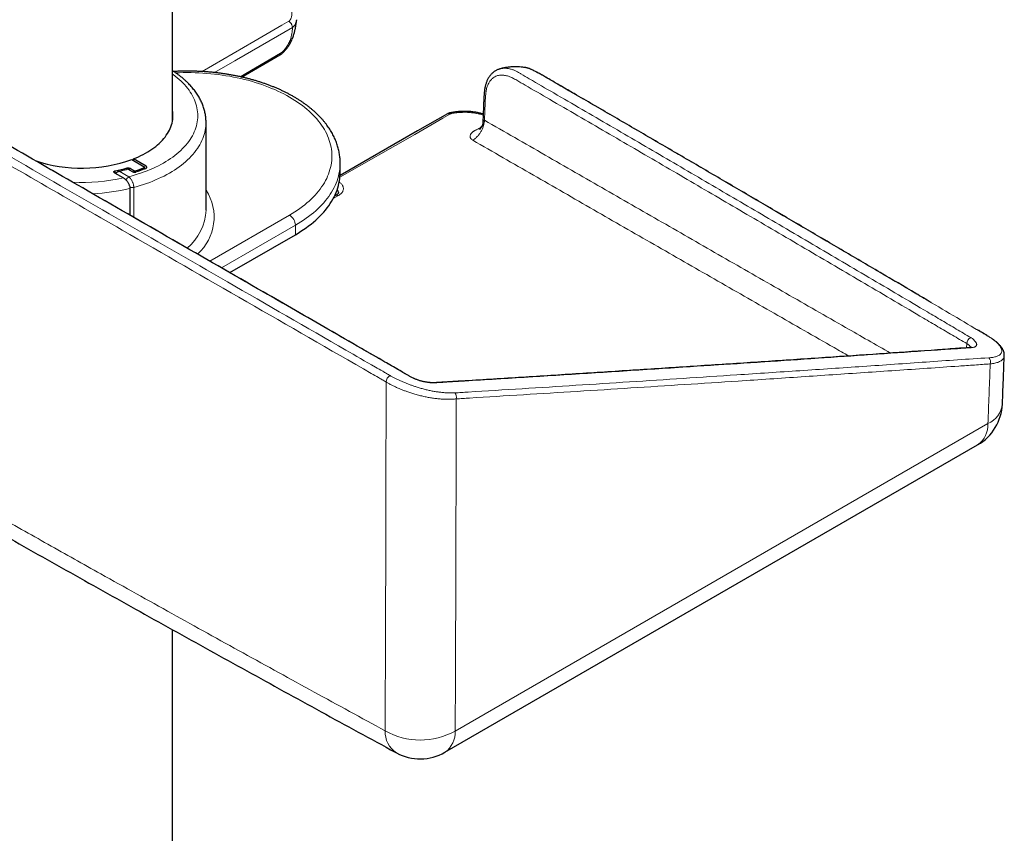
# Model space of a CAD drawing. Header units: millimetres. Extents: x 8 to 1465, y 12 to 1156.
# Tile 82 of 168: x 1263 to 1382, y 190 to 289. Entities that reach past the tile are written whole.
import ezdxf

# ---------------------------------------------------------------- set-up
doc = ezdxf.new("R2010")
doc.units = ezdxf.units.MM

msp = doc.modelspace()

# ---------------------------------------------------------------- linework, layer by layer
at = {"color": 7, "linetype": 'Continuous', "lineweight": 30}
for p, q in [((1281.48, 276.3), (1281.48, 438.53)), ((1289.83, 281.58), (1294.45, 284.26)), ((1314.73, 277.12), (1314.73, 277.11)), ((1285.53, 265.48), (1285.53, 276.09)), ((1276.55, 271.59), (1278.04, 270.73)), ((1278.28, 270.79), (1276.75, 271.67)), ((1276.78, 270.24), (1276.25, 270.55)), ((1278.08, 270.46), (1278.08, 270.67)), ((1301.75, 270.05), (1301.75, 271.19)), ((1274.45, 269.99), (1275.54, 269.36)), ((1276.23, 270.36), (1276.66, 270.11)), ((1276.31, 268.1), (1276.31, 264.87)), ((1301.24, 267.26), (1301.06, 267.16)), ((1301.24, 267.26), (1301.23, 267.26)), ((1285.53, 265.48), (1285.53, 265.48)), ((1288.39, 257.91), (1296.34, 262.5)), ((1310, 245.45), (1309.63, 245.67)), ((1314.43, 199.85), (1378.87, 237.05)), ((1281.48, 135.89), (1281.48, 214.69))]:
    msp.add_line(p, q, dxfattribs=at)
at = {"color": 252, "linetype": 'Continuous', "lineweight": 0}
for p, q in [((1294.55, 284.47), (1289.64, 281.62)), ((1275.96, 270.41), (1275.96, 270.57)), ((1276.25, 270.55), (1276.25, 270.35)), ((1278.01, 270.44), (1278.02, 270.6)), ((1278.28, 270.79), (1278.28, 270.54)), ((1274.55, 270.23), (1274.55, 269.94)), ((1275.03, 270.19), (1276.19, 269.52)), ((1276.78, 270.07), (1276.78, 270.24)), ((1276.96, 270.22), (1276.96, 270.07)), ((1276.78, 268.22), (1276.78, 264.6)), ((1301.54, 267.23), (1300.92, 266.87)), ((1301.14, 267.21), (1301.14, 267.32)), ((1285.98, 259.3), (1295.63, 264.86)), ((1296.34, 263.64), (1287.4, 258.48)), ((1296.34, 262.5), (1296.34, 263.64)), ((1377.54, 248.8), (1377.56, 249.31)), ((1380.28, 250.13), (1380.31, 250.11)), ((1315.67, 202.43), (1380.11, 239.63))]:
    msp.add_line(p, q, dxfattribs=at)
at = {"color": 252, "linetype": 'Continuous', "lineweight": 0, "flags": 128}
for points in [[(1295.54, 288.33), (1294.7, 287.84), (1291.31, 285.87), (1285.06, 282.24)], [(1286.56, 282.12), (1289.03, 283.55), (1289.2, 283.65), (1295.97, 287.58)], [(1276.19, 269.52), (1276.58, 269.62), (1276.96, 269.73), (1277.33, 269.85), (1277.7, 269.97), (1278.06, 270.1), (1278.41, 270.23), (1278.76, 270.37), (1279.1, 270.52), (1279.43, 270.67), (1279.76, 270.83), (1280.07, 271), (1280.38, 271.16), (1280.67, 271.34), (1280.96, 271.52), (1281.24, 271.7), (1281.51, 271.89), (1281.77, 272.09), (1282.01, 272.29), (1282.25, 272.49), (1282.48, 272.7), (1282.69, 272.91), (1282.9, 273.12), (1283.09, 273.34), (1283.27, 273.56), (1283.44, 273.79), (1283.6, 274.01), (1283.74, 274.24), (1283.88, 274.48), (1284, 274.71), (1284.11, 274.95), (1284.21, 275.19), (1284.29, 275.43), (1284.36, 275.67), (1284.42, 275.91), (1284.47, 276.15), (1284.5, 276.4), (1284.52, 276.64), (1284.53, 276.89), (1284.52, 277.13), (1284.5, 277.38), (1284.47, 277.62), (1284.43, 277.87), (1284.37, 278.11), (1284.3, 278.35), (1284.22, 278.59), (1284.13, 278.83), (1284.02, 279.07), (1283.9, 279.3), (1283.77, 279.53), (1283.62, 279.76), (1283.47, 279.99), (1283.3, 280.22), (1283.12, 280.44), (1282.93, 280.66), (1282.73, 280.87), (1282.51, 281.08), (1282.29, 281.29), (1282.05, 281.5), (1281.81, 281.69), (1281.55, 281.89), (1281.48, 281.94)], [(1295.63, 264.86), (1295.96, 265.06), (1296.28, 265.26), (1296.59, 265.47), (1296.89, 265.68), (1297.19, 265.89), (1297.47, 266.11), (1297.74, 266.34), (1298, 266.57), (1298.25, 266.8), (1298.49, 267.04), (1298.72, 267.28), (1298.93, 267.52), (1299.14, 267.77), (1299.33, 268.02), (1299.51, 268.27), (1299.68, 268.52), (1299.84, 268.78), (1299.98, 269.04), (1300.12, 269.31), (1300.24, 269.57), (1300.35, 269.84), (1300.44, 270.1), (1300.52, 270.37), (1300.59, 270.64), (1300.65, 270.92), (1300.7, 271.19), (1300.73, 271.46), (1300.75, 271.73), (1300.75, 272.01), (1300.75, 272.28), (1300.73, 272.55), (1300.7, 272.83), (1300.65, 273.1), (1300.59, 273.37), (1300.52, 273.64), (1300.44, 273.91), (1300.35, 274.18), (1300.24, 274.45), (1300.12, 274.71), (1299.98, 274.97), (1299.84, 275.23), (1299.68, 275.49), (1299.51, 275.75), (1299.33, 276), (1299.14, 276.25), (1298.93, 276.5), (1298.72, 276.74), (1298.49, 276.98), (1298.25, 277.22), (1298, 277.45), (1297.74, 277.68), (1297.47, 277.9), (1297.19, 278.12), (1296.89, 278.34), (1296.59, 278.55), (1296.28, 278.75), (1295.96, 278.96), (1295.63, 279.15), (1295.29, 279.34), (1294.94, 279.53), (1294.58, 279.71), (1294.22, 279.88), (1293.85, 280.05), (1293.46, 280.21), (1293.08, 280.37), (1292.68, 280.52), (1292.28, 280.66), (1291.87, 280.8), (1291.45, 280.93), (1291.03, 281.06), (1290.6, 281.18), (1290.17, 281.29), (1289.73, 281.39), (1289.29, 281.49), (1288.84, 281.58), (1288.39, 281.67), (1287.94, 281.74), (1287.48, 281.81), (1287.02, 281.87), (1286.55, 281.93), (1286.09, 281.98), (1285.62, 282.02), (1285.15, 282.05), (1284.67, 282.08), (1284.2, 282.1), (1283.73, 282.11), (1283.25, 282.11), (1282.78, 282.11), (1282.31, 282.1), (1281.86, 282.08)], [(1315.02, 277.09), (1314.17, 276.6), (1310.77, 274.64), (1301.72, 269.46)], [(1285.53, 276.09), (1285.52, 275.89), (1285.51, 275.64), (1285.48, 275.38), (1285.43, 275.13), (1285.38, 274.88), (1285.31, 274.62), (1285.23, 274.37), (1285.13, 274.12), (1285.03, 273.88), (1284.91, 273.63), (1284.78, 273.39), (1284.63, 273.15), (1284.48, 272.91), (1284.31, 272.67), (1284.13, 272.44), (1283.94, 272.21), (1283.73, 271.99), (1283.52, 271.76), (1283.29, 271.55), (1283.06, 271.33), (1282.81, 271.12), (1282.55, 270.91), (1282.28, 270.71), (1282, 270.52), (1281.71, 270.32), (1281.41, 270.14), (1281.11, 269.95), (1280.79, 269.78), (1280.46, 269.6), (1280.13, 269.44), (1279.79, 269.28), (1279.43, 269.12), (1279.08, 268.98), (1278.71, 268.83), (1278.34, 268.7), (1277.96, 268.57), (1277.57, 268.45), (1277.18, 268.33), (1276.78, 268.22)], [(1301.75, 271.19), (1301.75, 270.98), (1301.73, 270.7), (1301.71, 270.42), (1301.66, 270.14), (1301.61, 269.86), (1301.54, 269.58), (1301.46, 269.3), (1301.37, 269.02), (1301.26, 268.75), (1301.14, 268.47), (1301.01, 268.2), (1300.87, 267.93), (1300.72, 267.66), (1300.55, 267.4), (1300.37, 267.14), (1300.18, 266.88), (1299.97, 266.62), (1299.76, 266.37), (1299.53, 266.12), (1299.3, 265.87), (1299.05, 265.63), (1298.79, 265.39), (1298.52, 265.16), (1298.24, 264.93), (1297.94, 264.7), (1297.64, 264.48), (1297.33, 264.26), (1297.01, 264.05), (1296.68, 263.84), (1296.34, 263.64)], [(1378.05, 248.82), (1377.98, 248.83), (1377.93, 248.83)], [(1313.43, 244.58), (1313.36, 244.58), (1313.34, 244.58)]]:
    msp.add_lwpolyline(points, dxfattribs=at)
at = {"color": 7, "linetype": 'Continuous', "lineweight": 30, "flags": 128}
for points in [[(1276.75, 271.67), (1277.06, 271.8), (1277.36, 271.93), (1277.65, 272.07), (1277.93, 272.21), (1278.21, 272.36), (1278.48, 272.52), (1278.73, 272.68), (1278.98, 272.85), (1279.22, 273.02), (1279.44, 273.19), (1279.66, 273.37), (1279.87, 273.55), (1280.06, 273.74), (1280.24, 273.93), (1280.41, 274.13), (1280.57, 274.32), (1280.72, 274.53), (1280.86, 274.73), (1280.98, 274.94), (1281.09, 275.14), (1281.19, 275.36), (1281.28, 275.57), (1281.35, 275.78), (1281.41, 276), (1281.46, 276.22), (1281.5, 276.43), (1281.52, 276.65), (1281.53, 276.87), (1281.52, 277.09), (1281.5, 277.31), (1281.48, 277.51)], [(1314.73, 277.12), (1311.12, 275.05), (1301.74, 269.66)], [(1296.34, 262.5), (1296.68, 262.7), (1297.01, 262.91), (1297.33, 263.12), (1297.64, 263.34), (1297.94, 263.56), (1298.24, 263.79), (1298.52, 264.02), (1298.79, 264.25), (1299.05, 264.49), (1299.3, 264.73), (1299.53, 264.98), (1299.76, 265.23), (1299.97, 265.48), (1300.18, 265.74), (1300.37, 266), (1300.55, 266.26), (1300.72, 266.52), (1300.87, 266.79), (1301.01, 267.06), (1301.14, 267.33), (1301.26, 267.61), (1301.37, 267.88), (1301.46, 268.16), (1301.54, 268.44), (1301.61, 268.72), (1301.66, 269), (1301.71, 269.28), (1301.73, 269.56), (1301.75, 269.84), (1301.75, 270.05)]]:
    msp.add_lwpolyline(points, dxfattribs=at)
at = {"color": 7, "linetype": 'Continuous', "lineweight": 30}
for centre, radius, start, end in [((1270.52, 288.46), 17.91, 251.6218, 289.6717), ((1271, 287.99), 18.11, 281.3112, 285.9148), ((1271.04, 288.08), 18.33, 282.5858, 285.3265), ((1271.81, 286.31), 16.89, 287.7524, 291.556), ((1271.84, 286.45), 17.16, 287.546, 291.8835), ((1375.87, 242.25), 6, 299.9973, 357.6638), ((1311.43, 205.05), 6, 241.4435, 299.9973)]:
    msp.add_arc(centre, radius, start, end, dxfattribs=at)
at = {"color": 252, "linetype": 'Continuous', "lineweight": 0}
for centre, radius, start, end in [((1270.54, 292.33), 23.5, 267.2077, 282.2852), ((1276.61, 268.87), 0.769, 122.571, 163.2996), ((1270.64, 291.92), 24.49, 272.733, 283.3958), ((1276.57, 269.01), 0.819, 250.3918, 284.6673), ((1280.52, 264.62), 5.98, 311.733, 33.0361), ((1301.36, 266.99), 0.297, 54.2313, 114.817), ((1279.17, 265.77), 6.37, 309.7369, 357.3262), ((1294.81, 263.57), 1.53, 2.5201, 57.4799), ((1378.44, 249.28), 0.872, 117.2731, 178.3334), ((1379.71, 247.1), 0.719, 340.3443, 44.4664), ((1308.2, 244.62), 0.906, 115.5118, 176.905), ((1315.09, 242.85), 0.73, 341.9006, 42.7859), ((1378.87, 242.38), 3.02, 294.2915, 352.7968), ((1377.18, 239.45), 2.93, 305.1268, 3.4594), ((1311.45, 210.07), 8.73, 240.7587, 298.8967), ((1310.26, 202.34), 3.07, 177.8404, 236.4764), ((1312.74, 202.25), 2.93, 305.1268, 3.4594)]:
    msp.add_arc(centre, radius, start, end, dxfattribs=at)
at = {"color": 7, "linetype": 'Continuous', "lineweight": 30}
msp.add_ellipse((1270.53, 465.43), major_axis=(7.74, 1033.73), ratio=0.007557, start_param=4.523705, end_param=4.523895, dxfattribs=at)
at = {"color": 252, "linetype": 'Continuous', "lineweight": 0}
for points, knots in [([(1294.77, 291.08), (1294.86, 291.03), (1295.04, 290.92), (1295.27, 290.73), (1295.47, 290.52), (1295.63, 290.31), (1295.76, 290.08), (1295.86, 289.83), (1295.92, 289.57), (1295.93, 289.29), (1295.9, 289.04), (1295.85, 288.82), (1295.79, 288.66), (1295.73, 288.53), (1295.67, 288.45), (1295.61, 288.38), (1295.57, 288.35), (1295.54, 288.33)], [0, 0, 0, 0, 0.0775258, 0.1553185, 0.2329178, 0.3129898, 0.3932611, 0.4733739, 0.5685686, 0.6640073, 0.7592308, 0.8217997, 0.8843458, 0.9221356, 0.9598805, 0.9800277, 1, 1, 1, 1]), ([(1295.97, 287.58), (1295.97, 287.58), (1296, 287.6), (1296.06, 287.65), (1296.13, 287.72), (1296.2, 287.79), (1296.28, 287.9), (1296.35, 288.03), (1296.41, 288.17), (1296.45, 288.3), (1296.49, 288.41), (1296.49, 288.49), (1296.5, 288.52)], [0, 0, 0, 0, 0.000033, 0.077456, 0.156466, 0.229215, 0.314347, 0.502845, 0.629263, 0.756025, 0.908627, 1, 1, 1, 1]), ([(1234.29, 287.84), (1238.78, 285.25), (1247.75, 280.07), (1265.7, 269.72), (1283.92, 259.21), (1298.85, 250.6), (1305.11, 246.99), (1306.76, 246.05), (1307.36, 245.7), (1307.66, 245.53), (1307.81, 245.44)], [0, 0, 0, 0, 0.183043, 0.366085, 0.732171, 0.92685, 0.975521, 0.98776, 0.993879, 1, 1, 1, 1]), ([(1309.63, 245.67), (1309.6, 245.68), (1309.43, 245.79), (1308.95, 246.06), (1307.9, 246.67), (1306.41, 247.53), (1304.02, 248.9), (1292.68, 255.43), (1269.95, 268.53), (1248.42, 280.95), (1236.44, 287.87)], [0, 0, 0, 0, 0.0010672, 0.0071882, 0.0194306, 0.0438941, 0.0683575, 0.1172845, 0.508677, 1, 1, 1, 1]), ([(1295.97, 287.58), (1295.97, 287.45), (1295.97, 287.21), (1295.92, 286.84), (1295.85, 286.49), (1295.76, 286.17), (1295.64, 285.88), (1295.52, 285.62), (1295.39, 285.38), (1295.24, 285.15), (1295.08, 284.94), (1294.91, 284.75), (1294.73, 284.59), (1294.61, 284.51), (1294.55, 284.47)], [0, 0, 0, 0, 0.1324795, 0.2350108, 0.3374626, 0.4388222, 0.5137946, 0.5876639, 0.6601489, 0.7310227, 0.8001759, 0.8677099, 0.9340406, 1, 1, 1, 1]), ([(1161.59, 286.51), (1164.62, 284.66), (1170.69, 280.97), (1179.79, 275.47), (1188.9, 270), (1198, 264.58), (1207.11, 259.19), (1216.21, 253.84), (1225.32, 248.53), (1233.52, 243.78), (1240.82, 239.57), (1247.21, 235.91), (1253.61, 232.26), (1260.01, 228.64), (1266.4, 225.03), (1273.53, 221.03), (1281.4, 216.64), (1290, 211.87), (1298.6, 207.14), (1304.33, 204.02), (1307.19, 202.46)], [0, 0, 0, 0, 0.062493, 0.124986, 0.18748, 0.249973, 0.312479, 0.374986, 0.437493, 0.5, 0.54393, 0.587861, 0.631791, 0.675724, 0.719657, 0.76359, 0.822691, 0.881792, 0.940896, 1, 1, 1, 1]), ([(1307.3, 244.67), (1307.15, 244.76), (1306.85, 244.94), (1306.26, 245.28), (1300.79, 248.43), (1290.44, 254.38), (1273.47, 264.16), (1254.57, 275.05), (1240.7, 283.05), (1233.77, 287.06)], [0, 0, 0, 0, 0.006085, 0.012172, 0.024344, 0.229213, 0.434081, 0.717041, 1, 1, 1, 1]), ([(1294.55, 284.47), (1294.54, 284.43), (1294.53, 284.36), (1294.49, 284.29), (1294.46, 284.27), (1294.45, 284.26)], [0, 0, 0, 0, 0.4931524, 0.7578448, 1, 1, 1, 1]), ([(1321.07, 282.56), (1321.11, 282.57), (1321.2, 282.6), (1321.35, 282.62), (1321.53, 282.64), (1321.73, 282.64), (1321.93, 282.63), (1322.13, 282.6), (1322.34, 282.55), (1322.54, 282.5), (1322.77, 282.41), (1323.03, 282.3), (1323.33, 282.13), (1323.86, 281.81), (1325.28, 280.99), (1328.89, 278.89), (1334.43, 275.67), (1341.26, 271.69), (1348.06, 267.7), (1355.01, 263.63), (1362.09, 259.46), (1368.07, 255.94), (1372.22, 253.49), (1374.55, 252.11), (1376, 251.25), (1377.16, 250.56), (1377.74, 250.22), (1378.04, 250.06)], [0, 0, 0, 0, 0.002526, 0.005364, 0.009033, 0.012711, 0.016403, 0.020121, 0.023849, 0.027606, 0.03051, 0.036571, 0.041646, 0.046741, 0.064378, 0.115683, 0.234655, 0.353628, 0.472603, 0.591578, 0.718698, 0.845819, 0.907504, 0.938347, 0.96919, 0.984595, 1, 1, 1, 1]), ([(1380.28, 250.13), (1380.14, 250.22), (1379.85, 250.39), (1379.26, 250.73), (1377.66, 251.68), (1373.87, 253.92), (1368.03, 257.36), (1361.2, 261.38), (1354.56, 265.27), (1348.81, 268.64), (1343.77, 271.58), (1338.95, 274.39), (1334.28, 277.11), (1330.18, 279.49), (1327.84, 280.85), (1326.61, 281.57), (1326.06, 281.88), (1325.61, 282.12), (1325.29, 282.29), (1325.1, 282.38), (1324.92, 282.47), (1324.74, 282.55), (1324.55, 282.62), (1324.33, 282.69), (1324.18, 282.72), (1324.11, 282.73)], [0, 0, 0, 0, 0.007892, 0.015785, 0.031571, 0.094385, 0.220006, 0.345628, 0.460611, 0.575594, 0.652451, 0.729309, 0.832059, 0.900744, 0.946658, 0.956331, 0.966005, 0.975684, 0.979315, 0.982341, 0.985369, 0.988616, 0.991874, 0.995807, 1, 1, 1, 1]), ([(1377.56, 249.31), (1376.98, 249.65), (1375.82, 250.33), (1374.07, 251.36), (1371.74, 252.74), (1367.59, 255.19), (1361.6, 258.71), (1354.52, 262.87), (1347.57, 266.94), (1340.76, 270.93), (1333.93, 274.91), (1328.38, 278.13), (1324.78, 280.22), (1323.36, 281.04), (1322.87, 281.33), (1322.63, 281.46), (1322.38, 281.58), (1322.13, 281.67), (1321.87, 281.74), (1321.66, 281.78), (1321.48, 281.81), (1321.27, 281.82), (1321.04, 281.8), (1320.8, 281.75), (1320.58, 281.67), (1320.37, 281.55), (1320.19, 281.42), (1320.05, 281.28), (1319.93, 281.15), (1319.82, 280.99), (1319.71, 280.81), (1319.6, 280.58), (1319.51, 280.33), (1319.44, 280.06), (1319.4, 279.82), (1319.37, 279.57), (1319.34, 279.3), (1319.32, 278.97), (1319.29, 278.48), (1319.26, 277.61), (1319.23, 276.86), (1319.2, 276.36)], [0, 0, 0, 0, 0.028131, 0.056263, 0.084394, 0.140658, 0.256587, 0.372516, 0.481025, 0.589535, 0.698047, 0.806559, 0.853299, 0.869305, 0.873559, 0.87695, 0.88034, 0.885406, 0.889185, 0.892965, 0.895806, 0.898646, 0.903526, 0.907986, 0.912493, 0.917066, 0.921685, 0.925, 0.928316, 0.93167, 0.935036, 0.939574, 0.944307, 0.948195, 0.952101, 0.955437, 0.958778, 0.963928, 0.969079, 0.979384, 1, 1, 1, 1]), ([(1315.02, 277.09), (1314.99, 277.1), (1314.94, 277.13), (1314.86, 277.14), (1314.79, 277.14), (1314.75, 277.12), (1314.73, 277.12)], [0, 0, 0, 0, 0.264104, 0.528208, 0.792311, 1, 1, 1, 1]), ([(1319.05, 276.97), (1318.97, 277), (1318.77, 277.06), (1318.43, 277.14), (1318.04, 277.22), (1317.62, 277.27), (1317.16, 277.31), (1316.67, 277.31), (1316.24, 277.3), (1315.87, 277.26), (1315.6, 277.23), (1315.37, 277.19), (1315.22, 277.16), (1315.1, 277.12), (1315.05, 277.1), (1315.02, 277.09)], [0, 0, 0, 0, 0.066145, 0.163625, 0.261348, 0.358879, 0.47477, 0.590958, 0.706885, 0.783057, 0.859201, 0.905207, 0.951158, 0.975685, 1, 1, 1, 1]), ([(1319, 275.89), (1319.01, 275.92), (1319.01, 275.99), (1319.03, 276.1), (1319.05, 276.2), (1319.09, 276.29), (1319.13, 276.34), (1319.16, 276.37), (1319.19, 276.37), (1319.2, 276.36), (1319.2, 276.36)], [0, 0, 0, 0, 0.182137, 0.381412, 0.570872, 0.739301, 0.875561, 0.945131, 0.973989, 1, 1, 1, 1]), ([(1319.2, 276.36), (1321.65, 274.95), (1326.54, 272.14), (1333.85, 267.94), (1341.14, 263.75), (1348.41, 259.57), (1355.67, 255.41), (1362.31, 251.61), (1366.53, 249.2), (1368.34, 248.16)], [0, 0, 0, 0, 0.148064, 0.296128, 0.444201, 0.592274, 0.740374, 0.888473, 1, 1, 1, 1]), ([(1317.79, 273.93), (1317.74, 273.96), (1317.65, 274.03), (1317.56, 274.13), (1317.51, 274.22), (1317.48, 274.31), (1317.47, 274.41), (1317.49, 274.52), (1317.52, 274.62), (1317.56, 274.69), (1317.6, 274.74), (1317.63, 274.78), (1317.68, 274.83), (1317.73, 274.88), (1317.78, 274.93), (1317.85, 274.98), (1317.93, 275.03), (1318.02, 275.08), (1318.11, 275.13), (1318.23, 275.19), (1318.35, 275.25), (1318.49, 275.3), (1318.55, 275.35), (1318.58, 275.37)], [0, 0, 0, 0, 0.073437, 0.145991, 0.195402, 0.246599, 0.300338, 0.371262, 0.44261, 0.471633, 0.501061, 0.530983, 0.561485, 0.592646, 0.629159, 0.667116, 0.706672, 0.747962, 0.791106, 0.836209, 0.896992, 0.953044, 1, 1, 1, 1]), ([(1318.58, 275.37), (1318.64, 275.42), (1318.75, 275.52), (1318.87, 275.61), (1318.92, 275.66)], [0, 0, 0, 0, 0.522405, 1, 1, 1, 1]), ([(1318.58, 275.37), (1318.61, 275.36), (1318.66, 275.34), (1318.71, 275.34), (1318.73, 275.34)], [0, 0, 0, 0, 0.6035977, 1, 1, 1, 1]), ([(1363.28, 247.81), (1362.69, 248.15), (1359.69, 249.87), (1354.26, 252.98), (1347.01, 257.14), (1339.73, 261.31), (1332.44, 265.5), (1325.13, 269.71), (1320.24, 272.52), (1317.79, 273.93)], [0, 0, 0, 0, 0.039566, 0.199616, 0.359666, 0.519745, 0.679823, 0.839912, 1, 1, 1, 1]), ([(1276.19, 269.52), (1276.22, 269.49), (1276.28, 269.44), (1276.36, 269.35), (1276.45, 269.23), (1276.53, 269.1), (1276.6, 268.95), (1276.67, 268.8), (1276.72, 268.65), (1276.75, 268.5), (1276.78, 268.36), (1276.78, 268.27), (1276.78, 268.22)], [0, 0, 0, 0, 0.090482, 0.182756, 0.287125, 0.394326, 0.494361, 0.596962, 0.695912, 0.797429, 0.897361, 1, 1, 1, 1]), ([(1301.64, 268.86), (1301.65, 268.85), (1301.73, 268.81), (1301.83, 268.72), (1301.95, 268.6), (1302.03, 268.47), (1302.1, 268.34), (1302.14, 268.21), (1302.15, 268.07), (1302.14, 267.94), (1302.09, 267.81), (1302.03, 267.68), (1301.94, 267.55), (1301.83, 267.44), (1301.69, 267.33), (1301.59, 267.26), (1301.54, 267.23)], [0, 0, 0, 0, 0.0271877, 0.1026056, 0.177789, 0.2529149, 0.3282729, 0.40339, 0.4790877, 0.5550444, 0.6307535, 0.7045664, 0.7785996, 0.852412, 0.9262095, 1, 1, 1, 1]), ([(1301.55, 267.59), (1301.55, 267.62), (1301.54, 267.66), (1301.52, 267.73), (1301.49, 267.8), (1301.45, 267.87), (1301.42, 267.92), (1301.39, 267.95), (1301.39, 267.95)], [0, 0, 0, 0, 0.191546, 0.380675, 0.571129, 0.765681, 0.961621, 1, 1, 1, 1]), ([(1378.07, 248.84), (1378.06, 248.85), (1378.05, 248.88), (1378.01, 248.93), (1377.94, 249.01), (1377.87, 249.09), (1377.78, 249.17), (1377.68, 249.24), (1377.6, 249.28), (1377.56, 249.31)], [0, 0, 0, 0, 0.056279, 0.215859, 0.37711, 0.530081, 0.685225, 0.841471, 1, 1, 1, 1]), ([(1378.04, 250.06), (1378.08, 250.03), (1378.17, 249.97), (1378.28, 249.89), (1378.37, 249.81), (1378.44, 249.73), (1378.49, 249.66), (1378.56, 249.59), (1378.62, 249.53), (1378.67, 249.46), (1378.71, 249.39), (1378.74, 249.31), (1378.75, 249.24), (1378.76, 249.18), (1378.74, 249.12), (1378.71, 249.06), (1378.67, 249.01), (1378.61, 248.96), (1378.53, 248.91), (1378.44, 248.88), (1378.32, 248.85), (1378.19, 248.83), (1378.09, 248.82), (1378.05, 248.82)], [0, 0, 0, 0, 0.054016, 0.099067, 0.144112, 0.182966, 0.221846, 0.255984, 0.290086, 0.332738, 0.375404, 0.423521, 0.470618, 0.518047, 0.565957, 0.614501, 0.667229, 0.720312, 0.774464, 0.828969, 0.871467, 0.956979, 1, 1, 1, 1]), ([(1380.22, 247.6), (1380.31, 247.61), (1380.49, 247.62), (1380.73, 247.65), (1380.95, 247.7), (1381.15, 247.75), (1381.32, 247.82), (1381.45, 247.89), (1381.55, 247.97), (1381.64, 248.05), (1381.72, 248.16), (1381.78, 248.29), (1381.8, 248.41), (1381.79, 248.53), (1381.77, 248.64), (1381.73, 248.76), (1381.66, 248.9), (1381.55, 249.06), (1381.41, 249.23), (1381.25, 249.4), (1381.06, 249.56), (1380.87, 249.72), (1380.68, 249.87), (1380.48, 250), (1380.35, 250.08), (1380.28, 250.13)], [0, 0, 0, 0, 0.047917, 0.096036, 0.144404, 0.193082, 0.240294, 0.287505, 0.321673, 0.355842, 0.411037, 0.46138, 0.506038, 0.550695, 0.583012, 0.615328, 0.662934, 0.710815, 0.759055, 0.807743, 0.852284, 0.892764, 0.933244, 0.966622, 1, 1, 1, 1]), ([(1378.05, 248.82), (1377.92, 248.81), (1377.65, 248.79), (1377.11, 248.75), (1374.56, 248.57), (1369.99, 248.26), (1363.53, 247.81), (1357.07, 247.37), (1350.59, 246.94), (1343.72, 246.49), (1336.46, 246.02), (1328.79, 245.53), (1322.4, 245.13), (1317.92, 244.85), (1315.68, 244.72), (1314.4, 244.64), (1313.75, 244.6), (1313.43, 244.58)], [0, 0, 0, 0, 0.006265, 0.01253, 0.025061, 0.125397, 0.225733, 0.32607, 0.426406, 0.526743, 0.645053, 0.763362, 0.881681, 0.94084, 0.97042, 0.98521, 1, 1, 1, 1]), ([(1382.09, 247.9), (1382.09, 247.85), (1382.08, 247.75), (1382.03, 247.6), (1381.93, 247.45), (1381.79, 247.31), (1381.62, 247.19), (1381.41, 247.09), (1381.19, 247.01), (1380.95, 246.94), (1380.68, 246.89), (1380.49, 246.87), (1380.39, 246.86)], [0, 0, 0, 0, 0.084494, 0.186917, 0.293323, 0.400673, 0.509407, 0.619094, 0.713465, 0.808689, 0.903914, 1, 1, 1, 1]), ([(1315.63, 243.35), (1315.9, 243.37), (1316.44, 243.4), (1319.15, 243.57), (1325.94, 243.99), (1336.76, 244.68), (1347.96, 245.41), (1357.37, 246.04), (1363.72, 246.46), (1368.81, 246.82), (1372.63, 247.09), (1376.44, 247.36), (1378.96, 247.52), (1380.22, 247.6)], [0, 0, 0, 0, 0.0125547, 0.0251097, 0.125435, 0.3260856, 0.5267363, 0.6450517, 0.7633671, 0.8225256, 0.8816844, 0.9408425, 1, 1, 1, 1]), ([(1380.39, 246.86), (1380.07, 246.84), (1379.44, 246.8), (1378.17, 246.7), (1375.95, 246.55), (1371.51, 246.24), (1365.16, 245.81), (1357.54, 245.29), (1350.29, 244.81), (1343.41, 244.36), (1336.92, 243.95), (1330.43, 243.53), (1323.92, 243.13), (1319.31, 242.84), (1316.6, 242.68), (1316.06, 242.64), (1315.78, 242.63)], [0, 0, 0, 0, 0.0147889, 0.0295781, 0.0591563, 0.1183126, 0.2366253, 0.3549382, 0.4732512, 0.5735841, 0.673917, 0.7742503, 0.8745837, 0.9749165, 0.9874583, 1, 1, 1, 1]), ([(1380.11, 239.63), (1380.12, 239.8), (1380.17, 241.09), (1380.27, 243.5), (1380.35, 245.74), (1380.39, 246.86)], [0, 0, 0, 0, 0.070819, 0.535408, 1, 1, 1, 1]), ([(1307.81, 245.44), (1307.92, 245.38), (1308.12, 245.26), (1308.45, 245.09), (1308.8, 244.92), (1309.16, 244.75), (1309.54, 244.59), (1309.92, 244.44), (1310.3, 244.3), (1310.68, 244.17), (1311.09, 244.03), (1311.54, 243.9), (1312.03, 243.77), (1312.51, 243.65), (1312.91, 243.57), (1313.31, 243.5), (1313.63, 243.46), (1314.02, 243.41), (1314.4, 243.37), (1314.84, 243.34), (1315.18, 243.34), (1315.44, 243.34), (1315.56, 243.35), (1315.63, 243.35)], [0, 0, 0, 0, 0.045739, 0.091937, 0.138135, 0.184805, 0.231355, 0.276883, 0.322412, 0.366052, 0.409696, 0.465523, 0.521757, 0.578482, 0.635609, 0.665489, 0.725399, 0.755443, 0.815861, 0.876727, 0.938133, 0.969067, 1, 1, 1, 1]), ([(1307.19, 202.46), (1307.2, 204.03), (1307.21, 207.18), (1307.23, 211.92), (1307.25, 216.68), (1307.26, 221.78), (1307.28, 227.22), (1307.29, 233.01), (1307.3, 238.83), (1307.3, 242.72), (1307.3, 244.67)], [0, 0, 0, 0, 0.113457, 0.226915, 0.340382, 0.453849, 0.590378, 0.726908, 0.863454, 1, 1, 1, 1]), ([(1315.78, 242.63), (1315.72, 242.62), (1315.52, 242.6), (1315.24, 242.58), (1314.95, 242.58), (1314.71, 242.58), (1314.47, 242.58), (1314.22, 242.59), (1313.97, 242.61), (1313.71, 242.63), (1313.45, 242.66), (1313.19, 242.69), (1312.93, 242.72), (1312.58, 242.78), (1312.15, 242.86), (1311.62, 242.98), (1311.17, 243.09), (1310.73, 243.22), (1310.31, 243.35), (1309.86, 243.5), (1309.44, 243.65), (1309.08, 243.8), (1308.72, 243.95), (1308.36, 244.11), (1307.99, 244.29), (1307.63, 244.48), (1307.41, 244.61), (1307.3, 244.67)], [0, 0, 0, 0, 0.029771, 0.089651, 0.119974, 0.150297, 0.181008, 0.211719, 0.242622, 0.272521, 0.30242, 0.332464, 0.362507, 0.390389, 0.446468, 0.503248, 0.560755, 0.589698, 0.641834, 0.693966, 0.736464, 0.778962, 0.814796, 0.860718, 0.906639, 0.953319, 1, 1, 1, 1]), ([(1313.43, 244.58), (1313.38, 244.57), (1313.27, 244.57), (1313.1, 244.56), (1312.91, 244.56), (1312.71, 244.57), (1312.51, 244.59), (1312.3, 244.62), (1312.08, 244.66), (1311.86, 244.71), (1311.64, 244.76), (1311.42, 244.82), (1311.2, 244.89), (1310.99, 244.97), (1310.82, 245.03), (1310.73, 245.07), (1310.7, 245.09)], [0, 0, 0, 0, 0.075811, 0.152102, 0.229736, 0.307874, 0.381603, 0.455905, 0.532066, 0.608894, 0.68038, 0.752468, 0.826587, 0.90147, 0.966536, 1, 1, 1, 1]), ([(1315.78, 242.63), (1315.78, 240.85), (1315.78, 237.3), (1315.77, 231.99), (1315.76, 226.71), (1315.75, 221.6), (1315.73, 216.66), (1315.71, 211.9), (1315.69, 207.16), (1315.68, 204.01), (1315.67, 202.43)], [0, 0, 0, 0, 0.130858, 0.261716, 0.392587, 0.523459, 0.642589, 0.761719, 0.88086, 1, 1, 1, 1])]:
    msp.add_open_spline(points, degree=3, knots=knots, dxfattribs=at)
at = {"color": 7, "linetype": 'Continuous', "lineweight": 30}
for points, knots in [([(1294.45, 284.26), (1294.51, 284.3), (1294.63, 284.37), (1294.79, 284.5), (1294.92, 284.62), (1295.03, 284.72), (1295.11, 284.81), (1295.17, 284.88), (1295.22, 284.94), (1295.27, 285), (1295.34, 285.09), (1295.43, 285.21), (1295.54, 285.37), (1295.66, 285.57), (1295.78, 285.8), (1295.9, 286.05), (1296, 286.31), (1296.09, 286.55), (1296.16, 286.76), (1296.21, 286.95), (1296.26, 287.14), (1296.3, 287.31), (1296.33, 287.44), (1296.35, 287.53), (1296.36, 287.59), (1296.36, 287.63), (1296.37, 287.68), (1296.38, 287.74), (1296.4, 287.84), (1296.42, 287.97), (1296.45, 288.14), (1296.47, 288.33), (1296.49, 288.46), (1296.5, 288.52)], [0, 0, 0, 0, 0.051966, 0.097276, 0.136017, 0.168432, 0.194156, 0.213138, 0.225849, 0.237883, 0.26399, 0.293378, 0.333998, 0.380243, 0.431998, 0.489236, 0.549529, 0.596935, 0.64136, 0.682753, 0.721102, 0.756444, 0.785678, 0.801872, 0.813218, 0.81918, 0.828702, 0.841795, 0.858468, 0.88631, 0.920679, 0.96188, 1, 1, 1, 1]), ([(1309.64, 245.66), (1309.59, 245.69), (1309.32, 245.85), (1308.49, 246.32), (1306.76, 247.33), (1303.92, 248.96), (1299.01, 251.79), (1287.77, 258.26), (1271.42, 267.69), (1252.76, 278.45), (1241.38, 285.02), (1236.47, 287.85)], [0, 0, 0, 0, 0.001671, 0.011427, 0.033669, 0.072724, 0.128103, 0.234863, 0.533456, 0.798659, 1, 1, 1, 1]), ([(1162.7, 283.99), (1163.34, 283.6), (1165.47, 282.29), (1169.11, 280.09), (1173.6, 277.36), (1178.1, 274.64), (1182.59, 271.93), (1187.09, 269.23), (1191.59, 266.54), (1196.08, 263.86), (1200.58, 261.19), (1205.07, 258.53), (1209.57, 255.88), (1214.06, 253.23), (1218.56, 250.6), (1223.05, 247.98), (1227.55, 245.36), (1232.04, 242.75), (1236.54, 240.15), (1241.03, 237.57), (1245.53, 234.99), (1250.02, 232.42), (1254.52, 229.86), (1259.01, 227.31), (1263.5, 224.76), (1268, 222.23), (1272.49, 219.71), (1276.98, 217.19), (1281.47, 214.69), (1285.97, 212.19), (1290.46, 209.71), (1294.95, 207.23), (1299.44, 204.76), (1303.93, 202.31), (1306.97, 200.65), (1308.52, 199.81), (1308.56, 199.78)], [0, 0, 0, 0, 0.013079, 0.0438884, 0.074697, 0.105505, 0.1363124, 0.1671195, 0.1979263, 0.2287331, 0.2595399, 0.290347, 0.3211543, 0.3519622, 0.3827707, 0.41358, 0.4443902, 0.4752015, 0.5060141, 0.53683, 0.5676316, 0.5984362, 0.6292436, 0.6600532, 0.6908649, 0.7216784, 0.7524932, 0.7833092, 0.8141259, 0.8449431, 0.8757604, 0.9065774, 0.9373939, 0.9682094, 0.9990238, 1, 1, 1, 1]), ([(1285.53, 276.09), (1285.53, 276.11), (1285.53, 276.21), (1285.52, 276.39), (1285.5, 276.65), (1285.47, 276.9), (1285.43, 277.16), (1285.37, 277.41), (1285.31, 277.66), (1285.23, 277.91), (1285.14, 278.16), (1285.04, 278.41), (1284.93, 278.66), (1284.81, 278.9), (1284.68, 279.14), (1284.53, 279.38), (1284.38, 279.62), (1284.21, 279.86), (1284.03, 280.09), (1283.84, 280.32), (1283.65, 280.54), (1283.44, 280.76), (1283.22, 280.98), (1282.98, 281.2), (1282.74, 281.41), (1282.5, 281.61), (1282.24, 281.81), (1281.97, 282.01), (1281.71, 282.18), (1281.55, 282.29), (1281.48, 282.34)], [0, 0, 0, 0, 0.006775, 0.042669, 0.078563, 0.114477, 0.150434, 0.186457, 0.222567, 0.258782, 0.295119, 0.33159, 0.368207, 0.404975, 0.441898, 0.478977, 0.516209, 0.553589, 0.591108, 0.628757, 0.666524, 0.704398, 0.742366, 0.780415, 0.818532, 0.856705, 0.894924, 0.933178, 0.971458, 1, 1, 1, 1]), ([(1321.07, 282.56), (1321.04, 282.55), (1320.95, 282.53), (1320.82, 282.47), (1320.68, 282.41), (1320.54, 282.33), (1320.4, 282.24), (1320.27, 282.15), (1320.15, 282.04), (1320.03, 281.93), (1319.92, 281.8), (1319.82, 281.66), (1319.72, 281.52), (1319.63, 281.37), (1319.55, 281.2), (1319.48, 281.04), (1319.42, 280.89), (1319.37, 280.73), (1319.32, 280.56), (1319.28, 280.38), (1319.24, 280.17), (1319.21, 279.94), (1319.18, 279.68), (1319.16, 279.39), (1319.13, 278.99), (1319.11, 278.47), (1319.08, 277.77), (1319.04, 276.9), (1319.02, 276.24), (1319, 275.88)], [0, 0, 0, 0, 0.0153309, 0.0387296, 0.0621288, 0.0855753, 0.1091236, 0.1328265, 0.1567329, 0.1808857, 0.2053193, 0.2300579, 0.255113, 0.2804829, 0.3061523, 0.3320929, 0.3537005, 0.375293, 0.3970384, 0.423321, 0.4510871, 0.4809243, 0.5135169, 0.5499565, 0.594041, 0.6681959, 0.7486442, 0.8605125, 1, 1, 1, 1]), ([(1324.11, 282.73), (1324.02, 282.74), (1323.8, 282.78), (1323.47, 282.81), (1323.13, 282.83), (1322.81, 282.83), (1322.53, 282.81), (1322.28, 282.79), (1322.07, 282.77), (1321.9, 282.74), (1321.76, 282.72), (1321.66, 282.7), (1321.58, 282.69), (1321.51, 282.67), (1321.44, 282.65), (1321.34, 282.63), (1321.22, 282.6), (1321.12, 282.57), (1321.07, 282.56)], [0, 0, 0, 0, 0.0901734, 0.211445, 0.3229009, 0.4243514, 0.515669, 0.5967764, 0.6676347, 0.7282331, 0.7667941, 0.7996469, 0.8268009, 0.8482948, 0.8715362, 0.9022895, 0.9481666, 1, 1, 1, 1]), ([(1373.24, 254.29), (1372.62, 254.66), (1370.57, 255.87), (1366.95, 258), (1362.42, 260.66), (1357.79, 263.38), (1353.2, 266.07), (1348.59, 268.77), (1343.96, 271.48), (1339.32, 274.18), (1334.69, 276.88), (1331.09, 278.97), (1328.63, 280.39), (1327.49, 281.06), (1326.68, 281.53), (1326.12, 281.85), (1325.68, 282.09), (1325.35, 282.27), (1325.09, 282.4), (1324.9, 282.49), (1324.72, 282.56), (1324.57, 282.62), (1324.43, 282.66), (1324.28, 282.7), (1324.17, 282.72), (1324.11, 282.73), (1324.11, 282.73)], [0, 0, 0, 0, 0.037861, 0.126518, 0.223032, 0.316483, 0.41032, 0.504525, 0.598945, 0.693071, 0.787107, 0.881051, 0.912187, 0.936102, 0.950595, 0.961263, 0.970118, 0.977013, 0.981335, 0.98518, 0.988541, 0.991169, 0.993736, 0.996341, 0.999689, 1, 1, 1, 1]), ([(1301.75, 271.19), (1301.75, 271.27), (1301.75, 271.44), (1301.74, 271.7), (1301.71, 271.98), (1301.67, 272.26), (1301.62, 272.54), (1301.56, 272.82), (1301.49, 273.09), (1301.4, 273.37), (1301.31, 273.65), (1301.2, 273.92), (1301.08, 274.19), (1300.95, 274.46), (1300.81, 274.73), (1300.66, 274.99), (1300.5, 275.26), (1300.32, 275.52), (1300.14, 275.77), (1299.94, 276.03), (1299.74, 276.28), (1299.52, 276.53), (1299.29, 276.78), (1299.05, 277.02), (1298.8, 277.26), (1298.54, 277.49), (1298.28, 277.72), (1298, 277.94), (1297.71, 278.16), (1297.41, 278.38), (1297.11, 278.59), (1296.8, 278.8), (1296.47, 279), (1296.14, 279.19), (1295.8, 279.39), (1295.46, 279.57), (1295.1, 279.75), (1294.74, 279.93), (1294.38, 280.09), (1294, 280.26), (1293.62, 280.41), (1293.23, 280.57), (1292.84, 280.71), (1292.44, 280.85), (1292.03, 280.98), (1291.62, 281.11), (1291.21, 281.23), (1290.79, 281.35), (1290.36, 281.46), (1289.93, 281.56), (1289.5, 281.65), (1289.06, 281.74), (1288.62, 281.82), (1288.18, 281.9), (1287.73, 281.97), (1287.28, 282.03), (1286.83, 282.09), (1286.37, 282.14), (1285.92, 282.18), (1285.46, 282.22), (1285, 282.25), (1284.54, 282.27), (1284.08, 282.28), (1283.62, 282.29), (1283.16, 282.29), (1282.7, 282.29), (1282.24, 282.28), (1281.87, 282.26), (1281.66, 282.25), (1281.61, 282.25)], [0, 0, 0, 0, 0.012008, 0.026513, 0.041022, 0.055541, 0.070077, 0.084636, 0.099224, 0.113847, 0.128508, 0.143211, 0.157959, 0.172753, 0.187595, 0.202485, 0.217423, 0.232405, 0.247432, 0.2625, 0.277605, 0.292746, 0.307918, 0.323119, 0.338343, 0.353589, 0.368852, 0.38413, 0.39942, 0.414719, 0.430025, 0.445335, 0.460649, 0.475963, 0.491277, 0.506589, 0.521899, 0.537205, 0.552508, 0.567806, 0.583099, 0.598388, 0.613671, 0.628949, 0.644222, 0.65949, 0.674753, 0.690011, 0.705264, 0.720513, 0.735757, 0.750997, 0.766234, 0.781467, 0.796696, 0.811922, 0.827146, 0.842367, 0.857586, 0.872804, 0.888019, 0.903234, 0.918448, 0.933661, 0.948873, 0.964086, 0.979299, 0.994512, 1, 1, 1, 1]), ([(1319.05, 277.11), (1319.01, 277.12), (1318.9, 277.15), (1318.72, 277.2), (1318.5, 277.25), (1318.27, 277.29), (1318.04, 277.33), (1317.8, 277.36), (1317.56, 277.39), (1317.31, 277.41), (1317.06, 277.42), (1316.81, 277.42), (1316.56, 277.42), (1316.31, 277.41), (1316.06, 277.39), (1315.82, 277.37), (1315.58, 277.34), (1315.38, 277.31), (1315.21, 277.28), (1315.07, 277.25), (1314.94, 277.21), (1314.84, 277.17), (1314.77, 277.14), (1314.74, 277.12), (1314.73, 277.12)], [0, 0, 0, 0, 0.029813, 0.081951, 0.134605, 0.187645, 0.240782, 0.295665, 0.351258, 0.407015, 0.462893, 0.51885, 0.574835, 0.63079, 0.686675, 0.742451, 0.797958, 0.845718, 0.882464, 0.91656, 0.948517, 0.972056, 0.994012, 1, 1, 1, 1]), ([(1319, 275.89), (1319, 275.89), (1319, 275.89), (1319, 275.88), (1319, 275.88), (1319, 275.87), (1319, 275.87), (1318.99, 275.86), (1318.99, 275.84), (1318.98, 275.81), (1318.96, 275.76), (1318.94, 275.7), (1318.9, 275.61), (1318.85, 275.51), (1318.78, 275.41), (1318.71, 275.32), (1318.66, 275.26), (1318.62, 275.23), (1318.6, 275.22), (1318.6, 275.21), (1318.6, 275.21), (1318.6, 275.21)], [0, 0, 0, 0, 0.016687, 0.04473, 0.054961, 0.063048, 0.069288, 0.074212, 0.084865, 0.11409, 0.172114, 0.250479, 0.330284, 0.473804, 0.598043, 0.718504, 0.81057, 0.902708, 0.948905, 0.996568, 1, 1, 1, 1]), ([(1276.23, 270.36), (1276.2, 270.38), (1276.15, 270.4), (1276.05, 270.42), (1275.96, 270.41), (1275.91, 270.4), (1275.89, 270.4)], [0, 0, 0, 0, 0.27437, 0.548739, 0.823104, 1, 1, 1, 1]), ([(1275.96, 270.57), (1275.99, 270.58), (1276.04, 270.59), (1276.13, 270.59), (1276.2, 270.57), (1276.23, 270.55), (1276.25, 270.55)], [0, 0, 0, 0, 0.270807, 0.541614, 0.812415, 1, 1, 1, 1]), ([(1278.02, 270.6), (1278.03, 270.61), (1278.06, 270.62), (1278.08, 270.65), (1278.08, 270.68), (1278.07, 270.7), (1278.05, 270.72), (1278.04, 270.73), (1278.04, 270.73)], [0, 0, 0, 0, 0.192174, 0.384349, 0.576513, 0.768669, 0.96083, 1, 1, 1, 1]), ([(1278.24, 270.52), (1278.27, 270.54), (1278.32, 270.56), (1278.36, 270.61), (1278.37, 270.67), (1278.35, 270.73), (1278.31, 270.77), (1278.28, 270.78), (1278.28, 270.79)], [0, 0, 0, 0, 0.193059, 0.386118, 0.579166, 0.772207, 0.965253, 1, 1, 1, 1]), ([(1274.45, 269.99), (1274.44, 270), (1274.4, 270.03), (1274.38, 270.08), (1274.38, 270.13), (1274.41, 270.17), (1274.47, 270.21), (1274.52, 270.22), (1274.55, 270.23)], [0, 0, 0, 0, 0.16689, 0.33378, 0.500667, 0.667546, 0.834418, 1, 1, 1, 1]), ([(1274.6, 269.91), (1274.6, 269.91), (1274.62, 269.94), (1274.66, 269.99), (1274.72, 270.04), (1274.8, 270.09), (1274.87, 270.13), (1274.95, 270.17), (1275.01, 270.18), (1275.03, 270.19)], [0, 0, 0, 0, 0.04371, 0.194049, 0.348015, 0.513299, 0.682672, 0.839717, 1, 1, 1, 1]), ([(1275.54, 269.36), (1275.57, 269.35), (1275.62, 269.31), (1275.7, 269.26), (1275.77, 269.2), (1275.83, 269.14), (1275.91, 269.06), (1275.99, 268.96), (1276.07, 268.84), (1276.15, 268.7), (1276.22, 268.55), (1276.27, 268.39), (1276.31, 268.24), (1276.31, 268.15), (1276.31, 268.1)], [0, 0, 0, 0, 0.07202, 0.132499, 0.19341, 0.255725, 0.318543, 0.403363, 0.489599, 0.590281, 0.693734, 0.794465, 0.898386, 1, 1, 1, 1]), ([(1276.66, 270.11), (1276.69, 270.1), (1276.74, 270.08), (1276.84, 270.06), (1276.94, 270.06), (1276.99, 270.08), (1277.02, 270.08)], [0, 0, 0, 0, 0.261941, 0.523882, 0.785817, 1, 1, 1, 1]), ([(1276.78, 270.24), (1276.79, 270.23), (1276.82, 270.22), (1276.87, 270.21), (1276.92, 270.21), (1276.95, 270.22), (1276.96, 270.22)], [0, 0, 0, 0, 0.2609275, 0.5218552, 0.7827766, 1, 1, 1, 1]), ([(1301.55, 267.59), (1301.55, 267.59), (1301.55, 267.59), (1301.55, 267.58), (1301.54, 267.56), (1301.53, 267.53), (1301.52, 267.5), (1301.49, 267.46), (1301.45, 267.42), (1301.41, 267.38), (1301.36, 267.34), (1301.32, 267.31), (1301.27, 267.28), (1301.24, 267.26), (1301.23, 267.26)], [0, 0, 0, 0, 0.0241026, 0.1644657, 0.2718734, 0.3710834, 0.4654423, 0.5650731, 0.6615927, 0.756278, 0.8383783, 0.898367, 0.9642647, 1, 1, 1, 1]), ([(1380.31, 250.11), (1380.24, 250.15), (1380.08, 250.25), (1379.8, 250.42), (1379.43, 250.64), (1379.09, 250.84), (1378.87, 250.97), (1378.8, 251.01)], [0, 0, 0, 0, 0.123745, 0.320663, 0.552904, 0.867844, 1, 1, 1, 1]), ([(1382.09, 247.9), (1382.1, 247.93), (1382.1, 248.01), (1382.08, 248.12), (1382.06, 248.24), (1382.03, 248.36), (1381.98, 248.48), (1381.93, 248.6), (1381.86, 248.73), (1381.77, 248.85), (1381.68, 248.98), (1381.57, 249.1), (1381.46, 249.22), (1381.34, 249.34), (1381.21, 249.46), (1381.07, 249.57), (1380.92, 249.69), (1380.76, 249.81), (1380.63, 249.89), (1380.56, 249.94), (1380.55, 249.95)], [0, 0, 0, 0, 0.045332, 0.094688, 0.145355, 0.197739, 0.252198, 0.308986, 0.36816, 0.429498, 0.492479, 0.556404, 0.620523, 0.677037, 0.736311, 0.80045, 0.863797, 0.926086, 0.987211, 1, 1, 1, 1]), ([(1377.93, 248.82), (1377.85, 248.82), (1377.64, 248.8), (1377.3, 248.78), (1376.9, 248.76), (1375.8, 248.68), (1372.77, 248.47), (1367.73, 248.12), (1361.19, 247.67), (1354.43, 247.21), (1347.53, 246.76), (1340.63, 246.31), (1333.72, 245.86), (1326.8, 245.42), (1321.04, 245.06), (1317.02, 244.81), (1315, 244.69), (1314.01, 244.63), (1313.55, 244.6), (1313.38, 244.59), (1313.34, 244.58)], [0, 0, 0, 0, 0.0041123, 0.0097367, 0.0161043, 0.0225917, 0.0612384, 0.1572343, 0.2580466, 0.3654105, 0.4720492, 0.578829, 0.685719, 0.7926327, 0.8992905, 0.952271, 0.9786624, 0.9924217, 0.998074, 1, 1, 1, 1]), ([(1378.22, 248.88), (1378.22, 248.88), (1378.23, 248.88), (1378.22, 248.88), (1378.2, 248.87), (1378.17, 248.86), (1378.14, 248.85), (1378.09, 248.84), (1378.03, 248.83), (1377.97, 248.83), (1377.94, 248.83), (1377.93, 248.83)], [0, 0, 0, 0, 0.030299, 0.160838, 0.292872, 0.427984, 0.552606, 0.683341, 0.823536, 0.967245, 1, 1, 1, 1]), ([(1381.87, 242.01), (1381.91, 243.13), (1381.99, 245.09), (1382.06, 247.06), (1382.09, 247.9)], [0, 0, 0, 0, 0.573033, 1, 1, 1, 1]), ([(1310.7, 245.09), (1310.67, 245.1), (1310.58, 245.14), (1310.43, 245.21), (1310.27, 245.29), (1310.13, 245.38), (1310.04, 245.43), (1310, 245.45)], [0, 0, 0, 0, 0.1150692, 0.3564789, 0.5998605, 0.799972, 1, 1, 1, 1]), ([(1313.34, 244.58), (1313.31, 244.58), (1313.24, 244.58), (1313.13, 244.57), (1313.01, 244.57), (1312.89, 244.57), (1312.76, 244.58), (1312.63, 244.59), (1312.49, 244.6), (1312.34, 244.62), (1312.19, 244.64), (1312.03, 244.67), (1311.88, 244.7), (1311.72, 244.74), (1311.56, 244.78), (1311.4, 244.83), (1311.25, 244.88), (1311.09, 244.93), (1310.94, 244.99), (1310.81, 245.04), (1310.74, 245.07), (1310.71, 245.08)], [0, 0, 0, 0, 0.048757, 0.105634, 0.161146, 0.212187, 0.266062, 0.320573, 0.375506, 0.430648, 0.485783, 0.540734, 0.595489, 0.648572, 0.702182, 0.755887, 0.809405, 0.86253, 0.915072, 0.966872, 1, 1, 1, 1])]:
    msp.add_open_spline(points, degree=3, knots=knots, dxfattribs=at)
at = {"color": 252, "linetype": 'Continuous', "lineweight": 0}
for points in [[(1295.54, 288.33), (1295.57, 288.31), (1295.63, 288.28), (1295.71, 288.2), (1295.79, 288.11), (1295.85, 288.01), (1295.9, 287.9), (1295.94, 287.79), (1295.97, 287.68), (1295.97, 287.61), (1295.97, 287.58)], [(1317.79, 273.93), (1317.88, 273.99), (1318.07, 274.11), (1318.33, 274.36), (1318.58, 274.65), (1318.79, 274.97), (1318.97, 275.32), (1319.1, 275.68), (1319.19, 276.03), (1319.2, 276.25), (1319.2, 276.36)]]:
    msp.add_open_spline(points, degree=3, dxfattribs=at)

doc.saveas('drawing.dxf')
